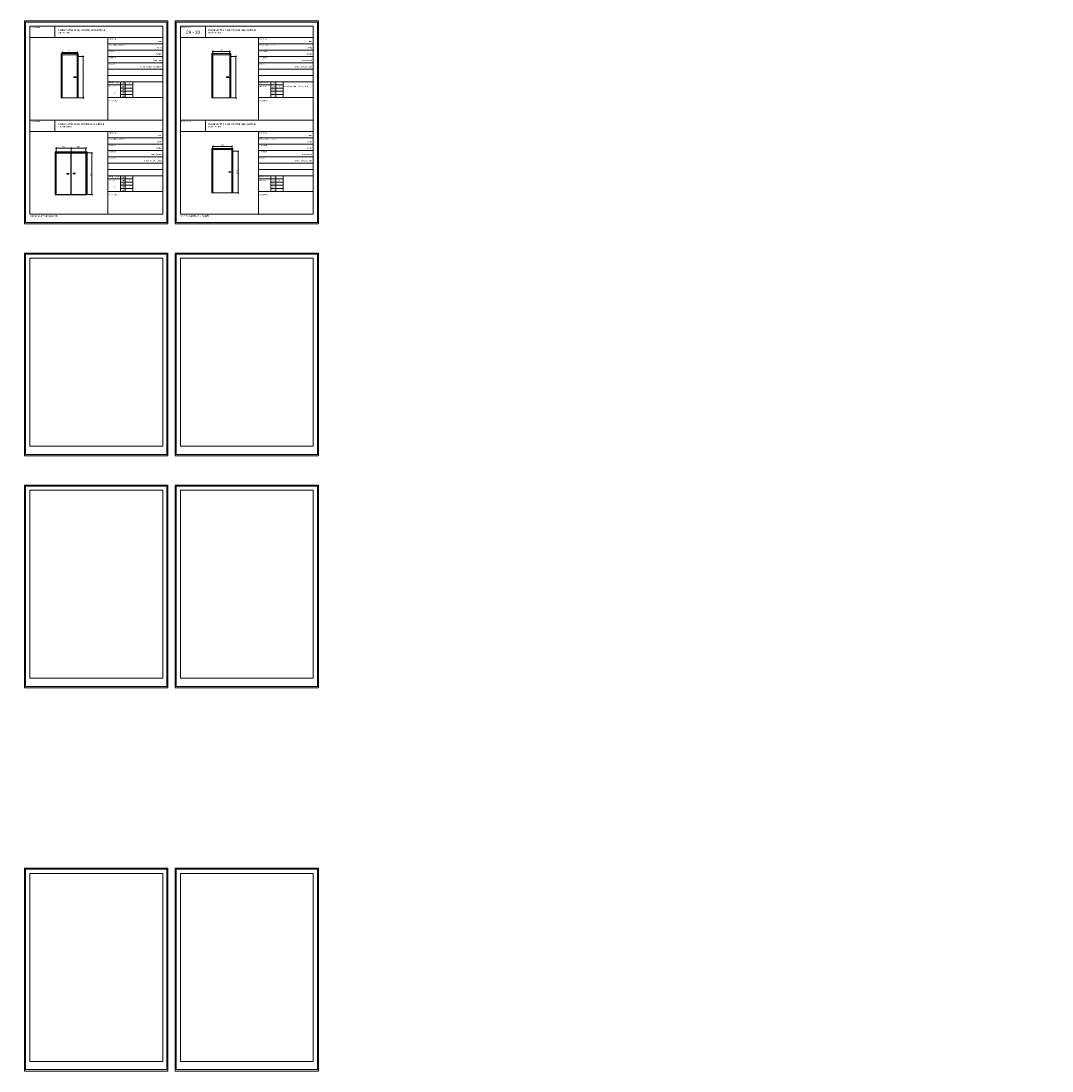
# Model space of a CAD drawing. Header units: millimetres. Extents: x 1370 to 200126, y -9734 to 86273.
# Tile 21 of 23: x 78484 to 127379, y -4688 to 45093. Entities that reach past the tile are written whole.
import ezdxf

# ---------------------------------------------------------------- set-up
doc = ezdxf.new("R2010")
doc.units = ezdxf.units.MM
doc.layers.get('0').update_dxf_attribs({"plot": 0})
doc.layers.add('000_NETISK', color=32, linetype='Continuous', lineweight=9, plot=False)
for name, color, linetype, lineweight in [('01_STAV_DVERE', 21, 'Continuous', 9), ('01_STAV_popis100', 4, 'Continuous', 13), ('AA_DVEŘE VNITŘNÍ', 21, 'Continuous', 15), ('AA_KOTY', 4, 'Continuous', 13), ('AA_POPIS', 7, 'Continuous', 13)]:
    doc.layers.add(name, color=color, linetype=linetype, lineweight=lineweight)
doc.styles.add('5.0 M50', font='arial.ttf', dxfattribs={"height": 250})
doc.styles.add('KCA', font='arial.ttf')
doc.styles.get("Standard").update_dxf_attribs({"font": 'arial.ttf'})
doc.dimstyles.new('AS20', dxfattribs={"dimtxt": 60, "dimasz": 50, "dimexe": 30, "dimexo": 30, "dimgap": 20, "dimtad": 0, "dimdec": 0, "dimrnd": 5, "dimdsep": 46, "dimtxsty": 'KCA', "dimblk1": 'OBLIQUE', "dimblk2": 'OBLIQUE', "dimsah": 1, "dimcen": 100, "dimdle": 30, "dimclrd": 256, "dimclre": 256, "dimclrt": 256, "dimadec": 0, "dimazin": 0, "dimtfac": 0.8, "dimtdec": 0, "dimtix": 1, "dimtmove": 1, "dimatfit": 0, "dimldrblk": 'OPEN', "dimfxl": 1, "dimtvp": 0.8, "dimtolj": 1, "dimlwd": -1, "dimlwe": -1, "dimarcsym": 0})

# ---------------------------------------------------------------- blocks, each defined once
blk = doc.blocks.new('_OBLIQUE')
at = {"color": 0, "linetype": 'ByBlock'}
blk.add_line((-0.5, -0.5), (0.5, 0.5), dxfattribs=at)
blk = doc.blocks.new('*D58')
at = {"layer": 'AA_KOTY', "transparency": 16777216}
for p, q in [((81224, 43415), (81467, 43415)), ((81437, 41415), (81437, 43445)), ((81224, 41445), (81467, 41445))]:
    blk.add_line(p, q, dxfattribs=at)
at = {"layer": 'Defpoints', "color": 0, "transparency": 16777216}
for p in [(81194, 43415), (81437, 43415), (81194, 41445)]:
    blk.add_point(p, dxfattribs=at)
at = {"layer": 'AA_KOTY', "transparency": 16777216, "xscale": 50, "yscale": 50, "zscale": 50}
for p, rotation in [((81437, 43415), 90), ((81437, 41445), 270)]:
    blk.add_blockref('_OBLIQUE', p, dxfattribs=dict(at, rotation=rotation))
at = {"layer": 'AA_KOTY', "transparency": 16777216, "insert": (81388, 42430), "char_height": 60, "attachment_point": 5, "rotation": 90, "style": 'KCA'}
blk.add_mtext('\\A1;1970', dxfattribs=at)
blk = doc.blocks.new('_OPEN')
at = {"color": 0, "linetype": 'ByBlock'}
for p, q in [((-1, 0.17), (0, 0)), ((0, 0), (-1, -0.17)), ((0, 0), (-1, 0))]:
    blk.add_line(p, q, dxfattribs=at)
blk = doc.blocks.new('*U48')
at = {"layer": '01_STAV_DVERE', "color": 0, "linetype": 'ByBlock', "lineweight": -2}
for p, q in [((0, 0), (0, 2100)), ((0, 2100), (800, 2100)), ((50, 0), (50, 2050)), ((50, 2050), (750, 2050)), ((750, 2050), (750, 0)), ((800, 2100), (800, 0)), ((600, 1000), (600, 975)), ((600, 1000), (700, 1000)), ((700, 1000), (700, 975)), ((600, 975), (700, 975)), ((0, 0), (800, 0))]:
    blk.add_line(p, q, dxfattribs=at)
blk = doc.blocks.new('*D59')
at = {"layer": 'AA_KOTY', "transparency": 16777216}
for p, q in [((80414, 43599), (81174, 43599)), ((80444, 43445), (80444, 43629)), ((81144, 43445), (81144, 43629))]:
    blk.add_line(p, q, dxfattribs=at)
at = {"layer": 'Defpoints', "color": 0, "transparency": 16777216}
for p in [(80444, 43415), (81144, 43599), (81144, 43415)]:
    blk.add_point(p, dxfattribs=at)
at = {"layer": 'AA_KOTY', "transparency": 16777216, "xscale": 50, "yscale": 50, "zscale": 50, "rotation": 180}
blk.add_blockref('_OBLIQUE', (80444, 43599), dxfattribs=at)
at = {"layer": 'AA_KOTY', "transparency": 16777216, "xscale": 50, "yscale": 50, "zscale": 50}
blk.add_blockref('_OBLIQUE', (81144, 43599), dxfattribs=at)
at = {"layer": 'AA_KOTY', "transparency": 16777216, "insert": (80794, 43649), "char_height": 60, "attachment_point": 5, "style": 'KCA'}
blk.add_mtext('\\A1;700', dxfattribs=at)
blk = doc.blocks.new('*D60')
at = {"layer": 'AA_KOTY', "transparency": 16777216}
for p, q in [((81638, 38835), (81881, 38835)), ((81851, 36835), (81851, 38865)), ((81638, 36865), (81881, 36865))]:
    blk.add_line(p, q, dxfattribs=at)
at = {"layer": 'Defpoints', "color": 0, "transparency": 16777216}
for p in [(81608, 38835), (81851, 38835), (81608, 36865)]:
    blk.add_point(p, dxfattribs=at)
at = {"layer": 'AA_KOTY', "transparency": 16777216, "xscale": 50, "yscale": 50, "zscale": 50}
for p, rotation in [((81851, 38835), 90), ((81851, 36865), 270)]:
    blk.add_blockref('_OBLIQUE', p, dxfattribs=dict(at, rotation=rotation))
at = {"layer": 'AA_KOTY', "transparency": 16777216, "insert": (81802, 37850), "char_height": 60, "attachment_point": 5, "rotation": 90, "style": 'KCA'}
blk.add_mtext('\\A1;1970', dxfattribs=at)
blk = doc.blocks.new('*D61')
at = {"layer": 'AA_KOTY', "transparency": 16777216}
for p, q in [((80828, 39069), (81588, 39069)), ((80858, 38915), (80858, 39099)), ((81558, 38915), (81558, 39099))]:
    blk.add_line(p, q, dxfattribs=at)
at = {"layer": 'Defpoints', "color": 0, "transparency": 16777216}
for p in [(80858, 38885), (81558, 39069), (81558, 38885)]:
    blk.add_point(p, dxfattribs=at)
at = {"layer": 'AA_KOTY', "transparency": 16777216, "xscale": 50, "yscale": 50, "zscale": 50, "rotation": 180}
blk.add_blockref('_OBLIQUE', (80858, 39069), dxfattribs=at)
at = {"layer": 'AA_KOTY', "transparency": 16777216, "xscale": 50, "yscale": 50, "zscale": 50}
blk.add_blockref('_OBLIQUE', (81558, 39069), dxfattribs=at)
at = {"layer": 'AA_KOTY', "transparency": 16777216, "insert": (81208, 39118), "char_height": 60, "attachment_point": 5, "style": 'KCA'}
blk.add_mtext('\\A1;700', dxfattribs=at)
blk = doc.blocks.new('*D80')
at = {"layer": 'AA_KOTY', "transparency": 16777216}
for p, q in [((80128, 39069), (80888, 39069)), ((80158, 38915), (80158, 39099)), ((80858, 38915), (80858, 39099))]:
    blk.add_line(p, q, dxfattribs=at)
at = {"layer": 'Defpoints', "color": 0, "transparency": 16777216}
for p in [(80158, 38885), (80858, 39069), (80858, 38885)]:
    blk.add_point(p, dxfattribs=at)
at = {"layer": 'AA_KOTY', "transparency": 16777216, "xscale": 50, "yscale": 50, "zscale": 50, "rotation": 180}
blk.add_blockref('_OBLIQUE', (80158, 39069), dxfattribs=at)
at = {"layer": 'AA_KOTY', "transparency": 16777216, "xscale": 50, "yscale": 50, "zscale": 50}
blk.add_blockref('_OBLIQUE', (80858, 39069), dxfattribs=at)
at = {"layer": 'AA_KOTY', "transparency": 16777216, "insert": (80508, 39118), "char_height": 60, "attachment_point": 5, "style": 'KCA'}
blk.add_mtext('\\A1;700', dxfattribs=at)
blk = doc.blocks.new('*D81')
at = {"layer": 'AA_KOTY', "transparency": 16777216}
for p, q in [((88464, 43415), (88707, 43415)), ((88677, 41415), (88677, 43445)), ((88464, 41445), (88707, 41445))]:
    blk.add_line(p, q, dxfattribs=at)
at = {"layer": 'Defpoints', "color": 0, "transparency": 16777216}
for p in [(88434, 43415), (88677, 43415), (88434, 41445)]:
    blk.add_point(p, dxfattribs=at)
at = {"layer": 'AA_KOTY', "transparency": 16777216, "xscale": 50, "yscale": 50, "zscale": 50}
for p, rotation in [((88677, 43415), 90), ((88677, 41445), 270)]:
    blk.add_blockref('_OBLIQUE', p, dxfattribs=dict(at, rotation=rotation))
at = {"layer": 'AA_KOTY', "transparency": 16777216, "insert": (88628, 42430), "char_height": 60, "attachment_point": 5, "rotation": 90, "style": 'KCA'}
blk.add_mtext('\\A1;1970', dxfattribs=at)
blk = doc.blocks.new('*U46')
at = {"layer": '01_STAV_DVERE', "color": 0, "linetype": 'ByBlock', "lineweight": -2}
for p, q in [((0, 0), (0, 2100)), ((0, 2100), (900, 2100)), ((50, 0), (50, 2050)), ((50, 2050), (850, 2050)), ((850, 2050), (850, 0)), ((900, 2100), (900, 0)), ((700, 1000), (700, 975)), ((700, 1000), (800, 1000)), ((800, 1000), (800, 975)), ((700, 975), (800, 975)), ((0, 0), (900, 0))]:
    blk.add_line(p, q, dxfattribs=at)
blk = doc.blocks.new('*D82')
at = {"layer": 'AA_KOTY', "transparency": 16777216}
for p, q in [((87554, 43649), (88414, 43649)), ((87584, 43495), (87584, 43679)), ((88384, 43495), (88384, 43679))]:
    blk.add_line(p, q, dxfattribs=at)
at = {"layer": 'Defpoints', "color": 0, "transparency": 16777216}
for p in [(87584, 43465), (88384, 43649), (88384, 43465)]:
    blk.add_point(p, dxfattribs=at)
at = {"layer": 'AA_KOTY', "transparency": 16777216, "xscale": 50, "yscale": 50, "zscale": 50, "rotation": 180}
blk.add_blockref('_OBLIQUE', (87584, 43649), dxfattribs=at)
at = {"layer": 'AA_KOTY', "transparency": 16777216, "xscale": 50, "yscale": 50, "zscale": 50}
blk.add_blockref('_OBLIQUE', (88384, 43649), dxfattribs=at)
at = {"layer": 'AA_KOTY', "transparency": 16777216, "insert": (87984, 43699), "char_height": 60, "attachment_point": 5, "style": 'KCA'}
blk.add_mtext('\\A1;800', dxfattribs=at)
blk = doc.blocks.new('*D83')
at = {"layer": 'AA_KOTY', "transparency": 16777216}
for p, q in [((88564, 38914), (88807, 38914)), ((88777, 36914), (88777, 38944)), ((88564, 36944), (88807, 36944))]:
    blk.add_line(p, q, dxfattribs=at)
at = {"layer": 'Defpoints', "color": 0, "transparency": 16777216}
for p in [(88534, 38914), (88777, 38914), (88534, 36944)]:
    blk.add_point(p, dxfattribs=at)
at = {"layer": 'AA_KOTY', "transparency": 16777216, "xscale": 50, "yscale": 50, "zscale": 50}
for p, rotation in [((88777, 38914), 90), ((88777, 36944), 270)]:
    blk.add_blockref('_OBLIQUE', p, dxfattribs=dict(at, rotation=rotation))
at = {"layer": 'AA_KOTY', "transparency": 16777216, "insert": (88728, 37929), "char_height": 60, "attachment_point": 5, "rotation": 90, "style": 'KCA'}
blk.add_mtext('\\A1;1970', dxfattribs=at)
blk = doc.blocks.new('*U47')
at = {"layer": '01_STAV_DVERE', "color": 0, "linetype": 'ByBlock', "lineweight": -2}
for p, q in [((0, 0), (0, 2100)), ((0, 2100), (1000, 2100)), ((50, 0), (50, 2050)), ((50, 2050), (950, 2050)), ((950, 2050), (950, 0)), ((1000, 2100), (1000, 0)), ((800, 1000), (800, 975)), ((800, 1000), (900, 1000)), ((900, 1000), (900, 975)), ((800, 975), (900, 975)), ((0, 0), (1000, 0))]:
    blk.add_line(p, q, dxfattribs=at)
blk = doc.blocks.new('*D84')
at = {"layer": 'AA_KOTY', "transparency": 16777216}
for p, q in [((87554, 39149), (88514, 39149)), ((87584, 38994), (87584, 39179)), ((88484, 38994), (88484, 39179))]:
    blk.add_line(p, q, dxfattribs=at)
at = {"layer": 'Defpoints', "color": 0, "transparency": 16777216}
for p in [(87584, 38964), (88484, 39149), (88484, 38964)]:
    blk.add_point(p, dxfattribs=at)
at = {"layer": 'AA_KOTY', "transparency": 16777216, "xscale": 50, "yscale": 50, "zscale": 50, "rotation": 180}
blk.add_blockref('_OBLIQUE', (87584, 39149), dxfattribs=at)
at = {"layer": 'AA_KOTY', "transparency": 16777216, "xscale": 50, "yscale": 50, "zscale": 50}
blk.add_blockref('_OBLIQUE', (88484, 39149), dxfattribs=at)
at = {"layer": 'AA_KOTY', "transparency": 16777216, "insert": (88034, 39198), "char_height": 60, "attachment_point": 5, "style": 'KCA'}
blk.add_mtext('\\A1;900', dxfattribs=at)

msp = doc.modelspace()

# ---------------------------------------------------------------- linework, layer by layer
at = {"layer": '000_NETISK', "color": 7, "ltscale": 1000}
for points in [[(78653, 45092.9), (78653, 35475.7), (85453, 35475.7), (85453, 45092.9)], [(78653, 35475.7), (85453, 35475.7), (85453, 45092.9), (78653, 45092.9)], [(78703, 45042.9), (78703, 35543.3), (85403, 35543.3), (85403, 45042.9)], [(85793, 45092.9), (85793, 35475.7), (92593, 35475.7), (92593, 45092.9)], [(85793, 35475.7), (92593, 35475.7), (92593, 45092.9), (85793, 45092.9)], [(85843, 45042.9), (85843, 35543.3), (92543, 35543.3), (92543, 45042.9)], [(78653, 34092.9), (78653, 24475.7), (85453, 24475.7), (85453, 34092.9)], [(78653, 24475.7), (85453, 24475.7), (85453, 34092.9), (78653, 34092.9)], [(78703, 34042.9), (78703, 24543.3), (85403, 24543.3), (85403, 34042.9)], [(85793, 34092.9), (85793, 24475.7), (92593, 24475.7), (92593, 34092.9)], [(85793, 24475.7), (92593, 24475.7), (92593, 34092.9), (85793, 34092.9)], [(85843, 34042.9), (85843, 24543.3), (92543, 24543.3), (92543, 34042.9)], [(78653, 23092.9), (78653, 13475.7), (85453, 13475.7), (85453, 23092.9)], [(78653, 13475.7), (85453, 13475.7), (85453, 23092.9), (78653, 23092.9)], [(78703, 23042.9), (78703, 13543.3), (85403, 13543.3), (85403, 23042.9)], [(85793, 23092.9), (85793, 13475.7), (92593, 13475.7), (92593, 23092.9)], [(85793, 13475.7), (92593, 13475.7), (92593, 23092.9), (85793, 23092.9)], [(85843, 23042.9), (85843, 13543.3), (92543, 13543.3), (92543, 23042.9)], [(78653, 4928.9), (78653, -4688.2), (85453, -4688.2), (85453, 4928.9)], [(78653, -4688.2), (85453, -4688.2), (85453, 4928.9), (78653, 4928.9)], [(78703, 4878.9), (78703, -4620.6), (85403, -4620.6), (85403, 4878.9)], [(85793, 4928.9), (85793, -4688.2), (92593, -4688.2), (92593, 4928.9)], [(85793, -4688.2), (92593, -4688.2), (92593, 4928.9), (85793, 4928.9)], [(85843, 4878.9), (85843, -4620.6), (92543, -4620.6), (92543, 4878.9)]]:
    msp.add_lwpolyline(points, close=True, dxfattribs=at)
at = {"layer": '01_STAV_DVERE', "color": 7, "linetype": 'ByBlock', "lineweight": -2}
for p, q in [((80107.6, 38884.8), (81607.6, 38884.8)), ((80107.6, 38884.8), (80107.6, 36864.8)), ((80157.6, 36864.8), (80157.6, 38834.8)), ((80157.6, 38834.8), (80857.6, 38834.8)), ((80857.6, 36864.8), (80857.6, 38834.8)), ((80857.6, 38834.8), (81557.6, 38834.8)), ((81557.6, 38834.8), (81557.6, 36864.8)), ((81607.6, 38884.8), (81607.6, 36864.8)), ((80657.6, 37864.8), (80657.6, 37839.8)), ((80657.6, 37864.8), (80757.6, 37864.8)), ((80657.6, 37839.8), (80757.6, 37839.8)), ((80757.6, 37864.8), (80757.6, 37839.8)), ((80957.6, 37864.8), (80957.6, 37839.8)), ((81057.6, 37864.8), (80957.6, 37864.8)), ((81057.6, 37839.8), (80957.6, 37839.8)), ((81057.6, 37864.8), (81057.6, 37839.8)), ((80107.6, 36864.8), (80907.6, 36864.8)), ((80857.6, 36864.8), (81607.6, 36864.8))]:
    msp.add_line(p, q, dxfattribs=at)
at = {"layer": '01_STAV_popis100', "color": 7, "ltscale": 1000}
for p, q in [((80088, 44842.9), (80088, 44308.9)), ((87228, 44842.9), (87228, 44308.9)), ((78903, 44308.9), (85203, 44308.9)), ((82610, 44308.9), (82610, 40385.4)), ((86043, 44308.9), (92343, 44308.9)), ((89750, 44308.9), (89750, 40385.4)), ((82610, 44008.9), (85203, 44008.9)), ((89750, 44008.9), (92343, 44008.9)), ((82610, 43708.9), (85203, 43708.9)), ((82610, 43408.9), (85203, 43408.9)), ((89750, 43708.9), (92343, 43708.9)), ((89750, 43408.9), (92343, 43408.9)), ((82610, 43108.9), (85203, 43108.9)), ((89750, 43108.9), (92343, 43108.9)), ((82610, 42808.9), (85203, 42808.9)), ((82610, 42508.9), (85203, 42508.9)), ((89750, 42808.9), (92343, 42808.9)), ((89750, 42508.9), (92343, 42508.9)), ((82610, 42208.9), (85203, 42208.9)), ((82610, 42058.9), (83781, 42058.9)), ((83195.5, 42208.9), (83195.5, 41458.9)), ((83195.5, 41908.9), (83781, 41908.9)), ((83425, 42208.9), (83425, 41458.9)), ((83781, 42208.9), (83781, 41458.9)), ((89750, 42208.9), (92343, 42208.9)), ((89750, 42058.9), (90921, 42058.9)), ((90335.5, 42208.9), (90335.5, 41458.9)), ((90335.5, 41908.9), (90921, 41908.9)), ((90565, 42208.9), (90565, 41458.9)), ((90921, 42208.9), (90921, 41458.9)), ((82610, 41458.9), (85203, 41458.9)), ((83195.5, 41758.9), (83781, 41758.9)), ((83195.5, 41608.9), (83781, 41608.9)), ((89750, 41458.9), (92343, 41458.9)), ((90335.5, 41758.9), (90921, 41758.9)), ((90335.5, 41608.9), (90921, 41608.9)), ((78903, 40387.9), (85203, 40387.9)), ((80088, 40387.9), (80088, 39853.9)), ((86043, 40387.9), (92343, 40387.9)), ((87228, 40387.9), (87228, 39853.9)), ((78903, 39853.9), (85203, 39853.9)), ((82610, 39853.9), (82610, 35930.4)), ((86043, 39853.9), (92343, 39853.9)), ((89750, 39853.9), (89750, 35930.4)), ((82610, 39553.9), (85203, 39553.9)), ((82610, 39553.9), (85203, 39553.9)), ((89750, 39553.9), (92343, 39553.9)), ((89750, 39553.9), (92343, 39553.9)), ((82610, 39253.9), (85203, 39253.9)), ((82610, 39253.9), (85203, 39253.9)), ((82610, 38953.9), (85203, 38953.9)), ((82610, 38953.9), (85203, 38953.9)), ((89750, 39253.9), (92343, 39253.9)), ((89750, 39253.9), (92343, 39253.9)), ((89750, 38953.9), (92343, 38953.9)), ((89750, 38953.9), (92343, 38953.9)), ((82610, 38653.9), (85203, 38653.9)), ((82610, 38653.9), (85203, 38653.9)), ((82610, 38353.9), (85203, 38353.9)), ((82610, 38353.9), (85203, 38353.9)), ((89750, 38653.9), (92343, 38653.9)), ((89750, 38653.9), (92343, 38653.9)), ((89750, 38353.9), (92343, 38353.9)), ((89750, 38353.9), (92343, 38353.9)), ((82610, 38053.9), (85203, 38053.9)), ((82610, 38053.9), (85203, 38053.9)), ((89750, 38053.9), (92343, 38053.9)), ((89750, 38053.9), (92343, 38053.9)), ((82610, 37753.9), (85203, 37753.9)), ((82610, 37753.9), (85203, 37753.9)), ((82610, 37603.9), (83781, 37603.9)), ((82610, 37603.9), (83781, 37603.9)), ((83195.5, 37753.9), (83195.5, 37003.9)), ((83195.5, 37753.9), (83195.5, 37003.9)), ((83195.5, 37453.9), (83781, 37453.9)), ((83195.5, 37453.9), (83781, 37453.9)), ((83425, 37753.9), (83425, 37003.9)), ((83425, 37753.9), (83425, 37003.9)), ((83781, 37753.9), (83781, 37003.9)), ((83781, 37753.9), (83781, 37003.9)), ((89750, 37753.9), (92343, 37753.9)), ((89750, 37753.9), (92343, 37753.9)), ((89750, 37603.9), (90921, 37603.9)), ((89750, 37603.9), (90921, 37603.9)), ((90335.5, 37753.9), (90335.5, 37003.9)), ((90335.5, 37753.9), (90335.5, 37003.9)), ((90335.5, 37453.9), (90921, 37453.9)), ((90335.5, 37453.9), (90921, 37453.9)), ((90565, 37753.9), (90565, 37003.9)), ((90565, 37753.9), (90565, 37003.9)), ((90921, 37753.9), (90921, 37003.9)), ((90921, 37753.9), (90921, 37003.9)), ((82610, 37003.9), (85203, 37003.9)), ((82610, 37003.9), (85203, 37003.9)), ((83195.5, 37303.9), (83781, 37303.9)), ((83195.5, 37303.9), (83781, 37303.9)), ((83195.5, 37153.9), (83781, 37153.9)), ((83195.5, 37153.9), (83781, 37153.9)), ((89750, 37003.9), (92343, 37003.9)), ((89750, 37003.9), (92343, 37003.9)), ((90335.5, 37303.9), (90921, 37303.9)), ((90335.5, 37303.9), (90921, 37303.9)), ((90335.5, 37153.9), (90921, 37153.9)), ((90335.5, 37153.9), (90921, 37153.9))]:
    msp.add_line(p, q, dxfattribs=at)
for points in [[(78903, 44842.9), (78903, 35932.9), (85203, 35932.9), (85203, 44842.9)], [(86043, 44842.9), (86043, 35932.9), (92343, 35932.9), (92343, 44842.9)], [(78903, 33842.9), (78903, 24932.9), (85203, 24932.9), (85203, 33842.9)], [(86043, 33842.9), (86043, 24932.9), (92343, 24932.9), (92343, 33842.9)], [(78903, 22842.9), (78903, 13932.9), (85203, 13932.9), (85203, 22842.9)], [(86043, 22842.9), (86043, 13932.9), (92343, 13932.9), (92343, 22842.9)], [(78903, 4678.9), (78903, -4231.1), (85203, -4231.1), (85203, 4678.9)], [(86043, 4678.9), (86043, -4231.1), (92343, -4231.1), (92343, 4678.9)]]:
    msp.add_lwpolyline(points, close=True, dxfattribs=at)

# ---------------------------------------------------------------- block references
at = {"layer": 'AA_DVEŘE VNITŘNÍ', "color": 7}
for name, p in [('*U48', (80394.1, 41445.1)), ('*U46', (87534.1, 41445.1)), ('*U47', (87534.1, 36944.3))]:
    msp.add_blockref(name, p, dxfattribs=at)

# ---------------------------------------------------------------- texts
at = {"layer": 'AA_POPIS', "color": 7, "attachment_point": 1, "rotation": 359.99437, "style": '5.0 M50'}
for s, width, gutter_width, heights, insert, char_height in [('\\A1;ČÍSLO DVEŘÍ', 1156.466, 1250, [0], (78931.5, 44813.8), 50), ('\\A1;ČÍSLO DVEŘÍ', 1156.466, 1250, [0], (86071.5, 44813.8), 50), ('\\A1;\\pi282.78;11 - 14', 1185, 1250, [0], (57483, 44632.3), 150), ('\\A1;\\pi283.24;17 - 22', 1185, 1250, [0], (64623, 44632.3), 150), ('\\A1;DVEŘE VNITŘNÍ PLNÉ, OTOČNÉ, JEDNOKŘÍDLÉ\\P700/1970 MM', 3185.769, 1250, [0], (80223.2, 44692.3), 70), ('\\A1;\\pi274.13;29 - 33', 1185, 1250, [0], (86043, 44632.3), 150), ('\\A1;DVEŘE VNITŘNÍ PLNÉ, OTOČNÉ, JEDNOKŘÍDLÉ\\P800/1970 MM', 3185.769, 1250, [0], (87363.2, 44692.3), 70), ('\\A1;\\pi564.87;1', 1185, 1250, [0], (21783, 44632.3), 150), ('\\A1;\\pi543.39;3', 1185, 1250, [0], (28923, 44632.3), 150), ('\\A1;\\pi542.77;5', 1185, 1250, [0], (36063, 44632.3), 150), ('\\A1;\\pi543.95;7', 1185, 1250, [0], (43203, 44632.3), 150), ('MATERIÁL', 672.312, 1250, [0], (82661, 44263.9), 50), ('POVRCHOVÁ ÚPRAVA', 1088.492, 1250, [0], (82661, 43969.4), 50), ('MATERIÁL', 672.312, 1250, [0], (89801, 44263.9), 50), ('POVRCHOVÁ ÚPRAVA', 1088.492, 1250, [0], (89801, 43969.4), 50), ('ZASKLENÍ', 672.312, 1250, [0], (82661, 43669.4), 50), ('ZÁRUBEŇ', 942.754, 1250, [0], (82661, 43369.4), 50), ('ZASKLENÍ', 672.312, 1250, [0], (89801, 43669.4), 50), ('ZÁRUBEŇ', 942.754, 1250, [0], (89801, 43369.4), 50), ('KOVÁNÍ', 942.754, 1250, [0], (82661, 43069.4), 50), ('KOVÁNÍ', 942.754, 1250, [0], (89801, 43069.4), 50), ('\\pi166.95;1', 356, 1250, [60.2], (69145, 42170.8), 60), ('CELKEM:', 942.754, 1250, [0], (82659, 42009), 50), ('POČET KUSŮ', 942.754, 1250, [0], (82661, 42181.4), 50), ('3.NP', 942.754, 1250, [0], (83246.5, 41849.4), 50), ('2.NP', 942.754, 1250, [0], (83246.5, 42005.8), 50), ('1.NP', 942.754, 1250, [0], (83246.5, 42165.9), 50), ('\\pi166.95;1', 356, 1250, [60.2], (76285, 42170.8), 60), ('CELKEM:', 942.754, 1250, [0], (89799, 42009), 50), ('POČET KUSŮ', 942.754, 1250, [0], (89801, 42181.4), 50), ('3.NP', 942.754, 1250, [0], (90386.5, 41849.4), 50), ('2.NP', 942.754, 1250, [0], (90386.5, 42005.8), 50), ('1.NP', 942.754, 1250, [0], (90386.5, 42165.9), 50), ('od každých dveří (29-33)1 kus ', 1719.254, 2129.3, [60.2], (90953.3, 42020.8), 60), ('\\pi166.95;1', 356, 1250, [60.2], (83425, 42170.8), 60), ('\\pi166.95;1', 356, 1250, [60.2], (90565, 42020.8), 60), ('POZNÁMKA:', 942.754, 1250, [0], (82661, 41333.6), 50), ('4.NP', 942.754, 1250, [0], (83246.5, 41707.8), 50), ('5.NP', 942.754, 1250, [0], (83246.5, 41556.1), 50), ('\\pi281.7;1', 585.5, 1250, [0], (68330, 41706.4), 60), ('POZNÁMKA:', 942.754, 1250, [0], (89801, 41333.6), 50), ('4.NP', 942.754, 1250, [0], (90386.5, 41707.8), 50), ('5.NP', 942.754, 1250, [0], (90386.5, 41556.1), 50), ('\\pi281.7;1', 585.5, 1250, [0], (75470, 41706.4), 60), ('\\pi281.7;1', 585.5, 1250, [0], (82610, 41706.4), 60), ('\\pi281.7;1', 585.5, 1250, [0], (89750, 41706.4), 60), ('\\A1;ČÍSLO DVEŘÍ', 1156.466, 1250, [0], (78931.5, 40358.8), 50), ('\\A1;ČÍSLO DVEŘÍ', 1156.466, 1250, [0], (86071.5, 40358.8), 50), ('\\A1;\\pi282.52;15 - 16', 1185, 1250, [0], (57483, 40177.3), 150), ('\\A1;\\pi274.44;23 - 24', 1185, 1250, [0], (64623, 40177.3), 150), ('\\A1;DVEŘE VNITŘNÍ PLNÉ, OTOČNÉ, DVOUKŘÍDLÉ\\P1400/1970 MM', 3185.769, 1250, [0], (80223.2, 40237.3), 70), ('MATERIÁL', 672.312, 1250, [0], (82661, 39808.9), 50), ('\\A1;DVEŘE VNITŘNÍ PLNÉ, OTOČNÉ, JEDNOKŘÍDLÉ\\P800/1970 MM', 3185.769, 1250, [0], (87363.2, 40237.3), 70), ('MATERIÁL', 672.312, 1250, [0], (89801, 39808.9), 50), ('\\A1;\\pi542.82;2', 1185, 1250, [0], (21783, 40177.3), 150), ('\\A1;\\pi540.62;4', 1185, 1250, [0], (28923, 40177.3), 150), ('\\A1;\\pi542.98;6', 1185, 1250, [0], (36063, 40177.3), 150), ('\\A1;\\pi492.38;10', 1185, 1250, [0], (50343, 40177.3), 150), ('\\A1;\\pi543.08;8', 1185, 1250, [0], (43203, 40177.3), 150), ('POVRCHOVÁ ÚPRAVA', 1088.492, 1250, [0], (82661, 39514.4), 50), ('POVRCHOVÁ ÚPRAVA', 1088.492, 1250, [0], (89801, 39514.4), 50), ('ZASKLENÍ', 672.312, 1250, [0], (82661, 39214.4), 50), ('ZÁRUBEŇ', 942.754, 1250, [0], (82661, 38914.4), 50), ('ZASKLENÍ', 672.312, 1250, [0], (89801, 39214.4), 50), ('ZÁRUBEŇ', 942.754, 1250, [0], (89801, 38914.4), 50), ('KOVÁNÍ', 942.754, 1250, [0], (82661, 38614.4), 50), ('KOVÁNÍ', 942.754, 1250, [0], (89801, 38614.4), 50), ('\\pi166.95;1', 356, 1250, [60.2], (69145, 37715.8), 60), ('CELKEM:', 942.754, 1250, [0], (82659, 37554), 50), ('POČET KUSŮ', 942.754, 1250, [0], (82661, 37726.4), 50), ('3.NP', 942.754, 1250, [0], (83246.5, 37394.4), 50), ('2.NP', 942.754, 1250, [0], (83246.5, 37550.8), 50), ('1.NP', 942.754, 1250, [0], (83246.5, 37710.9), 50), ('\\pi166.95;1', 356, 1250, [60.2], (76285, 37715.8), 60), ('CELKEM:', 942.754, 1250, [0], (89799, 37554), 50), ('POČET KUSŮ', 942.754, 1250, [0], (89801, 37726.4), 50), ('3.NP', 942.754, 1250, [0], (90386.5, 37394.4), 50), ('2.NP', 942.754, 1250, [0], (90386.5, 37550.8), 50), ('1.NP', 942.754, 1250, [0], (90386.5, 37710.9), 50), ('\\pi166.95;1', 356, 1250, [60.2], (83425, 37565.8), 60), ('\\pi166.95;1', 356, 1250, [60.2], (90565, 37565.8), 60), ('POZNÁMKA:', 942.754, 1250, [0], (82661, 36878.6), 50), ('4.NP', 942.754, 1250, [0], (83246.5, 37252.8), 50), ('5.NP', 942.754, 1250, [0], (83246.5, 37101.1), 50), ('\\pi281.7;1', 585.5, 1250, [0], (68330, 37251.4), 60), ('POZNÁMKA:', 942.754, 1250, [0], (89801, 36878.6), 50), ('4.NP', 942.754, 1250, [0], (90386.5, 37252.8), 50), ('5.NP', 942.754, 1250, [0], (90386.5, 37101.1), 50), ('\\pi281.7;1', 585.5, 1250, [0], (75470, 37251.4), 60), ('\\pi281.7;1', 585.5, 1250, [0], (82610, 37251.4), 60), ('\\pi281.7;1', 585.5, 1250, [0], (89750, 37251.4), 60), ('VÝPIS VNITŘNÍCH DVEŘÍ', 1635, 1250, [0], (78913, 35876.5), 80), ('VÝPIS VNITŘNÍCH DVEŘÍ', 1635, 1250, [0], (86053, 35876.5), 80), ('\\A1;\\pi484.55;35', 1185, 1250, [0], (14643, 33632.3), 150), ('\\A1;\\pi484.96;38', 1185, 1250, [0], (21783, 33632.3), 150), ('\\A1;\\pi482.05;47', 1185, 1250, [0], (36063, 33632.3), 150), ('\\A1;\\pi485.32;50', 1185, 1250, [0], (43203, 33632.3), 150), ('\\A1;\\pi485.06;53', 1185, 1250, [0], (50343, 33632.3), 150), ('\\A1;\\pi276.18;51 - 52', 1185, 1250, [0], (43203, 29177.3), 150), ('\\A1;\\pi275.26;54 - 58', 1185, 1250, [0], (50343, 29177.3), 150), ('\\A1;\\pi484.96;39', 1185, 1250, [0], (21783, 29177.3), 150), ('\\A1;\\pi485.78;N1', 1185, 1250, [0], (14643, 22632.3), 150), ('\\A1;\\pi471.3;N3', 1185, 1250, [0], (21783, 22632.3), 150), ('\\A1;\\pi470.74;N5', 1185, 1250, [0], (28923, 22632.3), 150), ('\\A1;\\pi472.07;N2', 1185, 1250, [0], (14643, 18177.3), 150), ('\\A1;\\pi471.61;N4', 1185, 1250, [0], (21783, 18177.3), 150), ('\\A1;\\pi471.35;N6', 1185, 1250, [0], (28923, 18177.3), 150)]:
    msp.add_mtext_dynamic_manual_height_columns(s, width=width, gutter_width=gutter_width, heights=heights, dxfattribs=dict(at, insert=insert, char_height=char_height))
at = {"layer": 'AA_POPIS', "color": 7, "char_height": 55, "attachment_point": 3, "rotation": 359.99437}
for s, insert in [('\\pt1155;{\\fArial|b1|i0|c238|p34; FOLIE}', (85153, 43844.9)), ('\\pt1155;{\\fArial|b1|i0|c238|p34;HDF}', (85153, 44144.9)), ('\\pt1155;{\\fArial|b1|i0|c238|p34;DÝHA}', (92293, 43844.9)), ('\\pt1155;{\\fArial|b1|i0|c238|p34;HDF}', (92293, 44144.9)), ('\\pt1155;{\\fArial|b1|i0|c238|p34;ŽÁDNÉ}', (85153, 43544.9)), ('\\pt1155;{\\fArial|b1|i0|c238|p34;ŽÁDNÉ}', (92293, 43544.9)), ('\\pt1155;{\\fArial|b1|i0|c238|p34;KLIKA - KLIKA, STANDARD}', (85153, 42944.9)), ('\\pt1155;{\\fArial|b1|i0|c238|p34;OCELOVÁ }', (85153, 43244.9)), ('\\pt1155;{\\fArial|b1|i0|c238|p34;KLIKA - KLIKA, LUXUS}', (92293, 42944.9)), ('\\pt1155;{\\fArial|b1|i0|c238|p34;OBLOŽKOVÁ}', (92293, 43244.9)), ('\\pt1155;{\\fArial|b1|i0|c238|p34;DÝHA}', (85153, 39389.9)), ('\\pt1155;{\\fArial|b1|i0|c238|p34;HDF}', (85153, 39689.9)), ('\\pt1155;{\\fArial|b1|i0|c238|p34;DÝHA}', (92293, 39389.9)), ('\\pt1155;{\\fArial|b1|i0|c238|p34;HDF}', (92293, 39689.9)), ('\\pt1155;{\\fArial|b1|i0|c238|p34;ŽÁDNÉ}', (85153, 39089.9)), ('\\pt1155;{\\fArial|b1|i0|c238|p34;ŽÁDNÉ}', (92293, 39089.9)), ('\\pt1155;{\\fArial|b1|i0|c238|p34;KLIKA - KLIKA, LUXUS}', (85153, 38489.9)), ('\\pt1155;{\\fArial|b1|i0|c238|p34;OBLOŽKOVÁ }', (85153, 38789.9)), ('\\pt1155;{\\fArial|b1|i0|c238|p34;KLIKA - KLIKA, LUXUS}', (92293, 38489.9)), ('\\pt1155;{\\fArial|b1|i0|c238|p34;OBLOŽKOVÁ}', (92293, 38789.9))]:
    msp.add_mtext_dynamic_manual_height_columns(s, width=2130.527, gutter_width=150, heights=[0], dxfattribs=dict(at, insert=insert))

# ---------------------------------------------------------------- dimensions: what is measured, and where the dimension line sits
at = {"layer": 'AA_KOTY', "color": 7}
for base, p1, p2, picture, middle in [((81144.1, 43599.5), (80444.1, 43415.1), (81144.1, 43415.1), '*D59', (80794.1, 43648.5)), ((88384.1, 43649.5), (87584.1, 43465.1), (88384.1, 43465.1), '*D82', (87984.1, 43698.5)), ((80857.6, 39069.2), (80157.6, 38884.8), (80857.6, 38884.8), '*D80', (80507.6, 39118.2)), ((81557.6, 39069.2), (80857.6, 38884.8), (81557.6, 38884.8), '*D61', (81207.6, 39118.2)), ((88484.1, 39148.8), (87584.1, 38964.3), (88484.1, 38964.3), '*D84', (88034.1, 39197.8))]:
    dim = msp.add_linear_dim(base=base, p1=p1, p2=p2, dimstyle='AS20', dxfattribs=at)
    dim.commit()
    dim.dimension.update_dxf_attribs({"geometry": picture, "text_midpoint": middle})
for base, p1, p2, picture, middle in [((81437.1, 43415.1), (81194.1, 41445.1), (81194.1, 43415.1), '*D58', (81388.1, 42430.1)), ((88677.1, 43415.1), (88434.1, 41445.1), (88434.1, 43415.1), '*D81', (88628.1, 42430.1)), ((81850.7, 38834.8), (81607.6, 36864.8), (81607.6, 38834.8), '*D60', (81801.7, 37849.8)), ((88777.1, 38914.3), (88534.1, 36944.3), (88534.1, 38914.3), '*D83', (88728.1, 37929.3))]:
    dim = msp.add_linear_dim(base=base, p1=p1, p2=p2, angle=90, dimstyle='AS20', dxfattribs=at)
    dim.commit()
    dim.dimension.update_dxf_attribs({"geometry": picture, "text_midpoint": middle})

doc.saveas('drawing.dxf')
